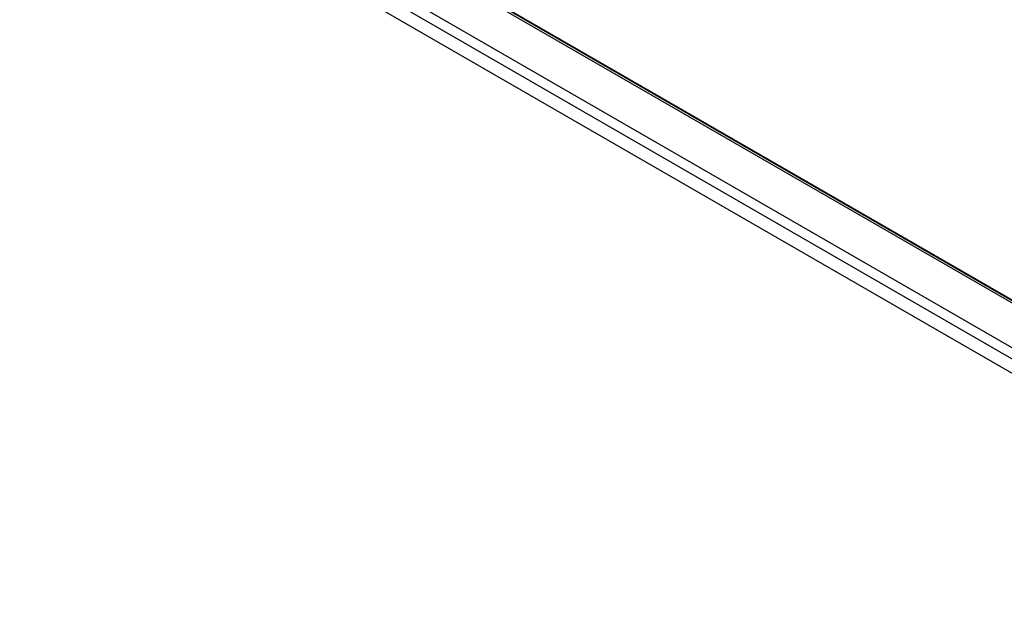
# Model space of a CAD drawing. Header units: inches. Extents: x 11 to 197, y 14 to 125.
# Tile 56 of 82: x 169 to 183, y 54 to 62. Entities that reach past the tile are written whole.
import ezdxf

# ---------------------------------------------------------------- set-up
doc = ezdxf.new("R2010")
doc.units = ezdxf.units.IN
doc.header["$MEASUREMENT"] = 0
doc.layers.add('Visible Edges(ANSI)', color=7, linetype='Continuous', lineweight=25)
doc.layers.add('Visible Tangent Edges(ANSI)', color=7, linetype='Continuous', lineweight=25)

msp = doc.modelspace()

# ---------------------------------------------------------------- linework, layer by layer
at = {"layer": 'Visible Edges(ANSI)'}
for p, q in [((189.071, 54.889), (169.699, 66.074)), ((169.712, 66.058), (189.071, 54.881)), ((189.142, 53.795), (168.931, 65.464))]:
    msp.add_line(p, q, dxfattribs=at)
at = {"layer": 'Visible Tangent Edges(ANSI)'}
for p, q in [((189.071, 54.848), (169.69, 66.037)), ((189.1, 54.027), (168.972, 65.648)), ((169.134, 65.716), (189.071, 54.206))]:
    msp.add_line(p, q, dxfattribs=at)

doc.saveas('drawing.dxf')
